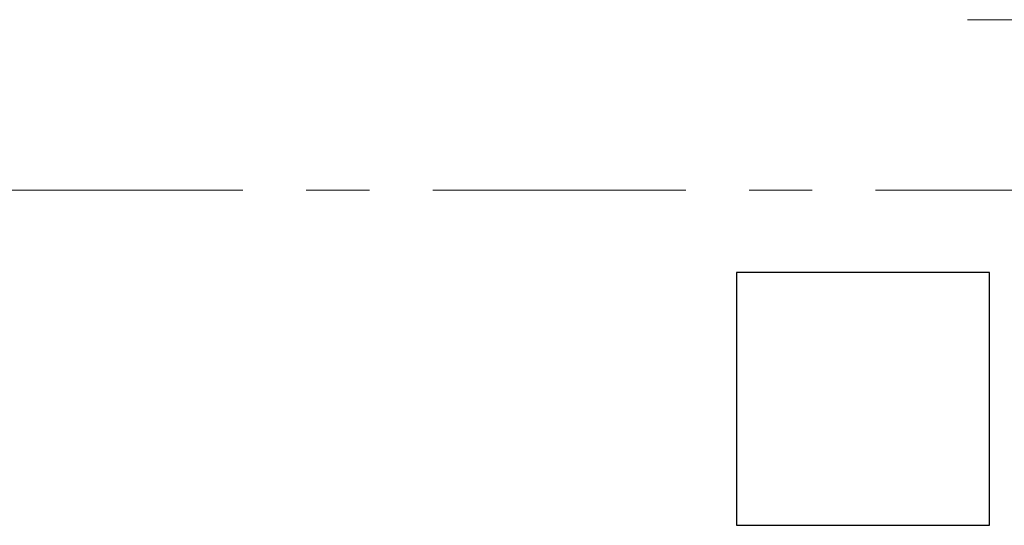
# Model space of a CAD drawing. Header units: metres. Extents: x -38 to 90, y -15 to 21.
# Tile 26 of 127: x 20.517 to 22.074, y 6.87 to 7.67. Entities that reach past the tile are written whole.
import ezdxf

# ---------------------------------------------------------------- set-up
doc = ezdxf.new("R2010")
doc.units = ezdxf.units.M
doc.linetypes.add('______11', pattern=[0.5, 0.4, -0.05, 0, -0.05])
doc.linetypes.add('______5', pattern=[1.1, 0.8, -0.1, 0.1, -0.1])
for name, color, linetype, lineweight in [('XR$2$Осевая линия (1)', 7, '______5', 13), ('XR$3$Общий слой (1)_1', 7, 'Continuous', 13), ('XR$3$Перекрытие (1)', 7, 'Continuous', 35)]:
    doc.layers.add(name, color=color, linetype=linetype, lineweight=lineweight)

msp = doc.modelspace()

# ---------------------------------------------------------------- linework, layer by layer
at = {"layer": 'XR$2$Осевая линия (1)', "color": 253, "linetype": '______11', "lineweight": 13, "true_color": 0xa0a0a0, "transparency": 33554687}
msp.add_line((-2.63, 7.4), (62.6, 7.4), dxfattribs=at)
at = {"layer": 'XR$3$Общий слой (1)_1', "color": 7, "linetype": 'Continuous', "lineweight": 13, "transparency": 33554687}
msp.add_lwpolyline([(23.3667, 7.3311), (23.1552, 7.6697), (22.0152, 7.6697)], dxfattribs=at)
at = {"layer": 'XR$3$Перекрытие (1)', "color": 7, "linetype": 'Continuous', "lineweight": 25, "transparency": 33554687}
for p, q in [((21.65, 7.2702), (21.65, 6.8702)), ((22.05, 7.2702), (21.65, 7.2702)), ((22.05, 6.8702), (22.05, 7.2702)), ((21.65, 6.8702), (22.05, 6.8702))]:
    msp.add_line(p, q, dxfattribs=at)

doc.saveas('drawing.dxf')
